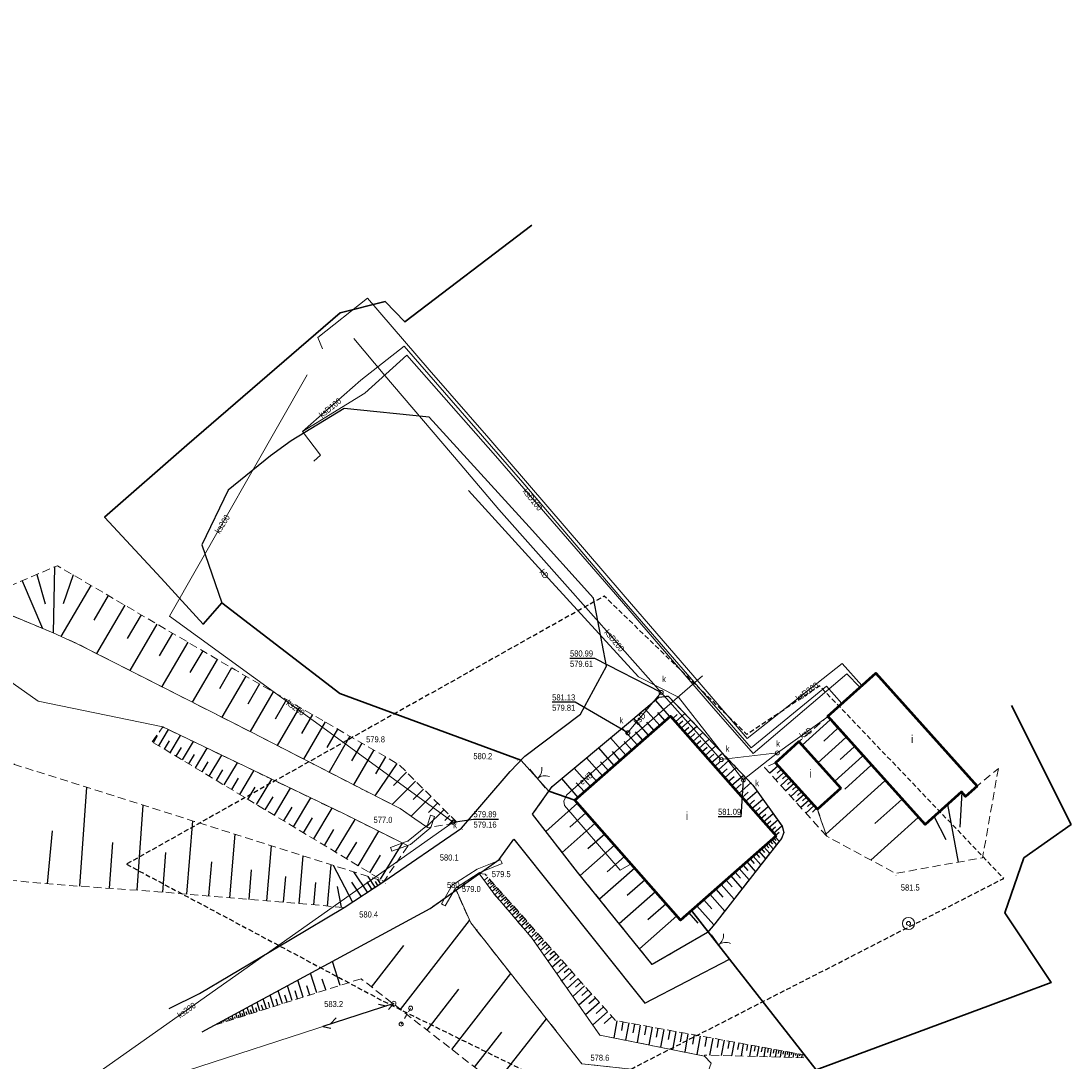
# Model space of a CAD drawing. Header units: metres. Extents: x 6597372 to 6597585, y 5494947 to 5495144.
# Tile 3 of 3: x 6597456 to 6597585, y 5495012 to 5495140. Entities that reach past the tile are written whole.
import ezdxf
from ezdxf.enums import TextEntityAlignment as Align

# ---------------------------------------------------------------- set-up
doc = ezdxf.new("R2010")
doc.units = ezdxf.units.M
doc.header["$MEASUREMENT"] = 0
for name, pattern in [('1.0_0.5', [1.5, 1, -0.5]), ('2', [0.9, 0.6, -0.3]), ('otob_500', [0]), ('supp_500', [1, 0.5, -0.5]), ('sutp_500', [0])]:
    doc.linetypes.add(name, pattern=pattern)
doc.layers.get('0').update_dxf_attribs({"color": 2, "linetype": 'CONTINUOUS', "lineweight": 5})
for name, color, linetype in [('000 Inne (niezydentyfikowane)', 7, 'CONTINUOUS'), ('brama', 7, 'CONTINUOUS'), ('budynek', 7, 'CONTINUOUS'), ('budynek-Atr117', 7, 'CONTINUOUS'), ('krawężnik', 7, 'CONTINUOUS'), ('ogrodzenie trwałe', 7, 'CONTINUOUS'), ('pikieta naturalna', 7, 'CONTINUOUS'), ('pikieta naturalna-Atr2', 7, 'CONTINUOUS'), ('przewód elektroenergetyczny podziemny', 7, 'CONTINUOUS'), ('przewód elektroenergetyczny podziemny-Atr1', 7, 'CONTINUOUS'), ('przewód kanalizacyjny', 7, 'CONTINUOUS'), ('przewód kanalizacyjny-Atr1', 7, 'CONTINUOUS'), ('przewód telekomunikacyjny napowietrzny', 7, 'CONTINUOUS'), ('rzędna', 7, 'CONTINUOUS'), ('rzędna-Atr2', 7, 'CONTINUOUS'), ('rzędna-Atr3', 7, 'CONTINUOUS'), ('skarpa nieumocniona', 7, 'CONTINUOUS'), ('studnia kanalizacyjna', 7, 'CONTINUOUS'), ('studnia kanalizacyjna-Atr17', 7, 'CONTINUOUS'), ('studnia zwykła', 7, 'CONTINUOUS'), ('słup przewodów napowietrznych', 7, 'CONTINUOUS'), ('woda płynąca', 7, 'CONTINUOUS'), ('właz do komory lub kanału - okrągły', 7, 'CONTINUOUS'), ('właz do komory lub kanału - okrągły-Atr17', 7, 'CONTINUOUS'), ('Zakres', 7, 'CONTINUOUS'), ('ściana oporowa (linia)', 7, 'CONTINUOUS')]:
    doc.layers.add(name, color=color, linetype=linetype)
doc.styles.get("Standard").update_dxf_attribs({"font": 'Working1250', "width": 0.75})
doc.linetypes.add('902-500', pattern='A,3.75,0,[1,ksztalty.shx,S=0.5,R=0,X=0,Y=0],3.75', length=7.5)
doc.linetypes.add('otdn_500', pattern='A,5,0,[21,ksztalty.shx,S=0.5,R=0,X=-1,Y=0]', length=5)

# ---------------------------------------------------------------- blocks, each defined once
blk = doc.blocks.new('PW01')
at = {"linetype": 'Continuous', "lineweight": 13}
h = blk.add_hatch(color=0, dxfattribs=at)
edge = h.paths.add_edge_path()
edge.add_arc((0, 0), 0.045, 0, 360)
blk = doc.blocks.new('US13')
at = {"color": 0, "linetype": 'Continuous', "lineweight": 13}
for radius in [0.75, 0.25]:
    blk.add_circle((0, 0), radius, dxfattribs=at)
blk = doc.blocks.new('US22')
at = {"color": 0, "linetype": 'Continuous', "lineweight": 13}
blk.add_circle((0, 0), 0.25, dxfattribs=at)
blk = doc.blocks.new('US15')
at = {"color": 0, "linetype": 'Continuous', "lineweight": 13}
blk.add_circle((0, 0), 0.25, dxfattribs=at)
blk = doc.blocks.new('SM05')
at = {"color": 0, "linetype": 'Continuous', "lineweight": 13}
blk.add_circle((0, 0), 0.25, dxfattribs=at)
blk = doc.blocks.new('OK02')
at = {"color": 0, "linetype": 'Continuous', "lineweight": 0}
for centre, start, end in [((-1.5, 0), 0, 60), ((1.5, 0), 120, 180)]:
    blk.add_arc(centre, 1.5, start, end, dxfattribs=at)
blk = doc.blocks.new('SUTP')
at = {"color": 0, "linetype": 'Continuous'}
for p, q in [((0, 0), (0.866, 0.5)), ((0, 0), (9.232, 0)), ((1.866, -0.5), (1, 0)), ((7.366, -0.5), (8.232, 0)), ((9.232, 0), (8.366, 0.5))]:
    blk.add_line(p, q, dxfattribs=at)

msp = doc.modelspace()

# ---------------------------------------------------------------- linework, layer by layer
at = {"layer": '000 Inne (niezydentyfikowane)', "color": 7, "linetype": 'Continuous', "lineweight": 25, "flags": 128}
for points in [[(6597457.48, 5495071.96), (6597458.49, 5495068.34)], [(6597459.67, 5495072.89), (6597459.49, 5495064.72)], [(6597461.96, 5495071.9), (6597460.73, 5495068.31)], [(6597455.66, 5495071.18), (6597458.18, 5495065.27)], [(6597464.17, 5495070.61), (6597460.46, 5495064.29)], [(6597466.3, 5495069.36), (6597464.51, 5495066.31)], [(6597468.36, 5495068.15), (6597464.85, 5495062.18)], [(6597470.36, 5495066.97), (6597468.65, 5495064.05)], [(6597472.33, 5495065.82), (6597468.97, 5495060.09)], [(6597474.25, 5495064.69), (6597472.6, 5495061.89)], [(6597476.13, 5495063.59), (6597472.91, 5495058.09)], [(6597477.98, 5495062.5), (6597476.4, 5495059.81)], [(6597479.79, 5495061.44), (6597476.69, 5495056.17)], [(6597481.56, 5495060.4), (6597480.04, 5495057.82)], [(6597483.3, 5495059.39), (6597480.35, 5495054.3)], [(6597485.01, 5495058.41), (6597483.56, 5495055.91)], [(6597486.68, 5495057.44), (6597483.85, 5495052.53)], [(6597488.33, 5495056.49), (6597486.93, 5495054.07)], [(6597535.75, 5495054.38), (6597533.96, 5495056.42)], [(6597489.95, 5495055.55), (6597487.2, 5495050.8)], [(6597534.49, 5495053.26), (6597532.67, 5495055.32)], [(6597535.15, 5495053.85), (6597534.25, 5495054.87)], [(6597536.44, 5495053.74), (6597537.6, 5495054.76)], [(6597491.54, 5495054.63), (6597490.19, 5495052.29)], [(6597493.11, 5495053.73), (6597490.45, 5495049.12)], [(6597533.12, 5495052.06), (6597531.28, 5495054.14)], [(6597533.8, 5495052.66), (6597532.89, 5495053.7)], [(6597536.1, 5495054.12), (6597536.67, 5495054.63)], [(6597536.79, 5495053.34), (6597537.37, 5495053.86)], [(6597537.14, 5495052.95), (6597538.32, 5495053.99)], [(6597555.55, 5495053.96), (6597552.1, 5495050.84)], [(6597472.55, 5495050.76), (6597473.75, 5495052.76)], [(6597494.65, 5495052.83), (6597493.34, 5495050.57)], [(6597531.73, 5495050.83), (6597529.87, 5495052.95)], [(6597532.42, 5495051.45), (6597531.5, 5495052.49)], [(6597537.49, 5495052.54), (6597538.09, 5495053.07)], [(6597537.85, 5495052.14), (6597539.07, 5495053.21)], [(6597538.22, 5495051.72), (6597538.83, 5495052.27)], [(6597538.58, 5495051.3), (6597539.83, 5495052.41)], [(6597556.49, 5495052.91), (6597554.77, 5495051.35)], [(6597471.88, 5495051.16), (6597472.41, 5495052.04)], [(6597473.25, 5495050.34), (6597473.87, 5495051.37)], [(6597473.97, 5495049.91), (6597475.25, 5495052.04)], [(6597475.47, 5495049.01), (6597476.84, 5495051.28)], [(6597496.17, 5495051.96), (6597493.6, 5495047.5)], [(6597497.66, 5495051.09), (6597496.4, 5495048.9)], [(6597530.32, 5495049.59), (6597528.42, 5495051.74)], [(6597531.03, 5495050.21), (6597530.09, 5495051.28)], [(6597538.96, 5495050.88), (6597539.59, 5495051.44)], [(6597539.34, 5495050.45), (6597540.62, 5495051.58)], [(6597557.51, 5495051.79), (6597554.06, 5495048.67)], [(6597474.71, 5495049.47), (6597475.37, 5495050.57)], [(6597476.26, 5495048.53), (6597476.97, 5495049.7)], [(6597477.08, 5495048.04), (6597478.53, 5495050.46)], [(6597478.79, 5495047.01), (6597480.34, 5495049.59)], [(6597499.13, 5495050.25), (6597496.64, 5495045.93)], [(6597528.88, 5495048.32), (6597526.95, 5495050.51)], [(6597529.6, 5495048.96), (6597528.65, 5495050.04)], [(6597539.72, 5495050.02), (6597540.37, 5495050.59)], [(6597540.11, 5495049.58), (6597541.42, 5495050.74)], [(6597540.5, 5495049.13), (6597541.17, 5495049.72)], [(6597540.9, 5495048.68), (6597542.25, 5495049.87)], [(6597558.54, 5495050.64), (6597556.82, 5495049.09)], [(6597477.92, 5495047.53), (6597478.67, 5495048.78)], [(6597480.62, 5495045.92), (6597482.27, 5495048.67)], [(6597502, 5495048.59), (6597499.28, 5495044.58)], [(6597500.58, 5495049.41), (6597499.35, 5495047.29)], [(6597527.42, 5495047.03), (6597525.45, 5495049.27)], [(6597528.15, 5495047.68), (6597527.18, 5495048.79)], [(6597541.3, 5495048.22), (6597541.98, 5495048.82)], [(6597541.71, 5495047.76), (6597543.09, 5495048.98)], [(6597549.14, 5495048.29), (6597548.11, 5495047.37)], [(6597559.58, 5495049.5), (6597556.13, 5495046.38)], [(6597560.62, 5495048.35), (6597557.38, 5495045.42)], [(6597479.69, 5495046.47), (6597480.49, 5495047.81)], [(6597482.56, 5495044.75), (6597484.32, 5495047.68)], [(6597503.19, 5495047.5), (6597501.57, 5495045.87)], [(6597525.93, 5495045.72), (6597523.93, 5495047.99)], [(6597526.68, 5495046.38), (6597525.69, 5495047.51)], [(6597542.12, 5495047.29), (6597542.82, 5495047.91)], [(6597542.54, 5495046.81), (6597543.96, 5495048.06)], [(6597542.97, 5495046.33), (6597543.68, 5495046.97)], [(6597543.39, 5495045.85), (6597544.85, 5495047.13)], [(6597549.86, 5495047.48), (6597548.84, 5495046.56)], [(6597549.53, 5495047.85), (6597549.02, 5495047.39)], [(6597550.18, 5495047.14), (6597549.67, 5495046.67)], [(6597481.57, 5495045.34), (6597482.43, 5495046.76)], [(6597484.64, 5495043.5), (6597486.52, 5495046.63)], [(6597504.29, 5495046.41), (6597501.41, 5495043.51)], [(6597524.41, 5495044.38), (6597522.37, 5495046.7)], [(6597525.18, 5495045.06), (6597524.17, 5495046.2)], [(6597543.83, 5495045.35), (6597544.57, 5495046)], [(6597544.27, 5495044.86), (6597545.76, 5495046.17)], [(6597550.49, 5495046.79), (6597549.46, 5495045.87)], [(6597551.1, 5495046.11), (6597550.08, 5495045.19)], [(6597550.8, 5495046.45), (6597550.28, 5495045.99)], [(6597551.41, 5495045.77), (6597550.9, 5495045.31)], [(6597562.35, 5495046.44), (6597555.05, 5495039.84)], [(6597462.77, 5495033.4), (6597463.64, 5495045.63)], [(6597483.58, 5495044.13), (6597484.49, 5495045.65)], [(6597485.72, 5495042.85), (6597486.7, 5495044.46)], [(6597486.85, 5495042.17), (6597488.85, 5495045.51)], [(6597506.19, 5495044.51), (6597503.75, 5495042.06)], [(6597505.29, 5495045.41), (6597503.99, 5495044.11)], [(6597544.7, 5495044.37), (6597545.44, 5495045.02)], [(6597545.11, 5495043.9), (6597546.55, 5495045.16)], [(6597551.72, 5495045.43), (6597550.7, 5495044.5)], [(6597552.34, 5495044.75), (6597551.31, 5495043.82)], [(6597552.03, 5495045.09), (6597551.52, 5495044.62)], [(6597552.65, 5495044.4), (6597552.14, 5495043.94)], [(6597571.86, 5495045.01), (6597571.62, 5495040.69)], [(6597469.89, 5495032.89), (6597470.64, 5495043.41)], [(6597488.01, 5495041.47), (6597489.04, 5495043.19)], [(6597489.21, 5495040.75), (6597491.34, 5495044.31)], [(6597507.03, 5495043.68), (6597505.89, 5495042.52)], [(6597524.33, 5495043.65), (6597520.4, 5495040.18)], [(6597545.51, 5495043.44), (6597546.21, 5495044.05)], [(6597545.9, 5495043), (6597547.24, 5495044.18)], [(6597546.28, 5495042.57), (6597546.93, 5495043.14)], [(6597546.64, 5495042.16), (6597547.9, 5495043.26)], [(6597552.96, 5495044.06), (6597551.93, 5495043.14)], [(6597553.58, 5495043.38), (6597552.55, 5495042.45)], [(6597553.27, 5495043.72), (6597552.75, 5495043.26)], [(6597564.43, 5495044.14), (6597561.11, 5495041.14)], [(6597570.09, 5495043.51), (6597571.38, 5495036.37)], [(6597490.44, 5495040.01), (6597491.55, 5495041.85)], [(6597491.72, 5495039.24), (6597494, 5495043.03)], [(6597507.82, 5495042.89), (6597505.67, 5495040.73)], [(6597508.56, 5495042.16), (6597507.92, 5495041.51)], [(6597525.36, 5495042.48), (6597523.36, 5495040.71)], [(6597547, 5495041.76), (6597547.6, 5495042.29)], [(6597547.34, 5495041.37), (6597548.51, 5495042.41)], [(6597553.88, 5495043.04), (6597553.37, 5495042.57)], [(6597566.45, 5495041.91), (6597560.61, 5495036.63)], [(6597568.41, 5495041.99), (6597569.89, 5495039.18)], [(6597476.02, 5495032.42), (6597476.78, 5495041.47)], [(6597494.39, 5495037.63), (6597496.82, 5495041.65)], [(6597509.06, 5495041.65), (6597508.47, 5495041.06)], [(6597509.34, 5495041.38), (6597509.23, 5495041.27)], [(6597526.5, 5495041.18), (6597522.43, 5495037.58)], [(6597547.66, 5495041), (6597548.23, 5495041.5)], [(6597547.98, 5495040.64), (6597549.08, 5495041.61)], [(6597548.29, 5495040.3), (6597548.81, 5495040.76)], [(6597548.57, 5495039.97), (6597549.6, 5495040.87)], [(6597458.8, 5495033.7), (6597459.4, 5495040.24)], [(6597481.32, 5495031.97), (6597481.99, 5495039.82)], [(6597493.04, 5495038.45), (6597494.21, 5495040.41)], [(6597497.2, 5495035.93), (6597499.78, 5495040.19)], [(6597527.69, 5495039.84), (6597525.61, 5495038.01)], [(6597548.59, 5495039.34), (6597548.85, 5495039.05)], [(6597548.79, 5495039.52), (6597549.28, 5495038.97)], [(6597548.81, 5495039.7), (6597549.26, 5495040.1)], [(6597466.47, 5495033.14), (6597466.87, 5495038.81)], [(6597485.93, 5495031.58), (6597486.5, 5495038.39)], [(6597495.78, 5495036.79), (6597497.03, 5495038.86)], [(6597499.96, 5495034.26), (6597502.68, 5495038.74)], [(6597528.9, 5495038.47), (6597524.67, 5495034.73)], [(6597547.07, 5495038.01), (6597547.46, 5495037.57)], [(6597547.37, 5495038.27), (6597548.09, 5495037.46)], [(6597547.65, 5495038.51), (6597547.98, 5495038.13)], [(6597547.91, 5495038.74), (6597548.53, 5495038.03)], [(6597548.15, 5495038.96), (6597548.44, 5495038.62)], [(6597548.37, 5495039.16), (6597548.93, 5495038.53)], [(6597473.07, 5495032.67), (6597473.41, 5495037.55)], [(6597489.92, 5495031.24), (6597490.42, 5495037.15)], [(6597498.63, 5495035.07), (6597499.95, 5495037.25)], [(6597530.14, 5495037.06), (6597527.99, 5495035.17)], [(6597545.67, 5495036.77), (6597546.17, 5495036.2)], [(6597546.05, 5495037.11), (6597546.99, 5495036.05)], [(6597546.42, 5495037.43), (6597546.85, 5495036.93)], [(6597546.76, 5495037.73), (6597547.57, 5495036.8)], [(6597478.76, 5495032.19), (6597479.12, 5495036.4)], [(6597483.71, 5495031.77), (6597484.02, 5495035.43)], [(6597493.43, 5495030.94), (6597493.87, 5495036.06)], [(6597496.52, 5495031.45), (6597494.17, 5495035.97)], [(6597531.4, 5495035.64), (6597527.04, 5495031.79)], [(6597544.33, 5495035.59), (6597545.56, 5495034.2)], [(6597544.81, 5495036.01), (6597545.38, 5495035.36)], [(6597545.25, 5495036.4), (6597546.32, 5495035.18)], [(6597487.99, 5495031.41), (6597488.26, 5495034.58)], [(6597498.35, 5495032.66), (6597496.69, 5495035.17)], [(6597499.32, 5495033.29), (6597498.45, 5495034.61)], [(6597499.97, 5495033.72), (6597499.63, 5495034.24)], [(6597513.23, 5495034.52), (6597512.78, 5495034.11)], [(6597513.67, 5495034.02), (6597513.17, 5495033.58)], [(6597513.5, 5495034.22), (6597513.26, 5495034)], [(6597532.68, 5495034.19), (6597530.46, 5495032.24)], [(6597542.7, 5495034.16), (6597543.45, 5495033.31)], [(6597543.28, 5495034.67), (6597544.68, 5495033.08)], [(6597543.82, 5495035.14), (6597544.48, 5495034.4)], [(6597491.73, 5495031.09), (6597491.96, 5495033.84)], [(6597495.14, 5495030.8), (6597494.65, 5495033.38)], [(6597497.58, 5495032.15), (6597496.44, 5495033.88)], [(6597498.91, 5495033.02), (6597498.31, 5495033.94)], [(6597499.64, 5495033.5), (6597499.33, 5495033.97)], [(6597514.02, 5495033.63), (6597513.48, 5495033.16)], [(6597513.85, 5495033.83), (6597513.59, 5495033.6)], [(6597514.36, 5495033.25), (6597513.79, 5495032.74)], [(6597514.19, 5495033.44), (6597513.92, 5495033.19)], [(6597514.7, 5495032.87), (6597514.11, 5495032.33)], [(6597514.53, 5495033.06), (6597514.23, 5495032.8)], [(6597533.97, 5495032.72), (6597529.48, 5495028.76)], [(6597541.42, 5495033.03), (6597542.28, 5495032.06)], [(6597542.08, 5495033.61), (6597543.68, 5495031.79)], [(6597515.06, 5495032.47), (6597514.45, 5495031.93)], [(6597514.88, 5495032.67), (6597514.58, 5495032.4)], [(6597515.42, 5495032.06), (6597514.8, 5495031.52)], [(6597515.24, 5495032.27), (6597514.93, 5495032)], [(6597515.78, 5495031.66), (6597515.16, 5495031.1)], [(6597515.6, 5495031.86), (6597515.29, 5495031.59)], [(6597515.96, 5495031.45), (6597515.65, 5495031.17)], [(6597539.94, 5495031.72), (6597540.92, 5495030.61)], [(6597540.71, 5495032.4), (6597542.54, 5495030.32)], [(6597516.15, 5495031.24), (6597515.52, 5495030.68)], [(6597516.52, 5495030.82), (6597515.88, 5495030.26)], [(6597516.33, 5495031.03), (6597516.02, 5495030.75)], [(6597516.9, 5495030.4), (6597516.25, 5495029.82)], [(6597516.71, 5495030.61), (6597516.39, 5495030.32)], [(6597517.09, 5495030.18), (6597516.77, 5495029.89)], [(6597535.28, 5495031.23), (6597533.01, 5495029.23)], [(6597538.09, 5495030.09), (6597539.19, 5495028.84)], [(6597539.1, 5495030.98), (6597541.19, 5495028.6)], [(6597502.45, 5495018.15), (6597510.99, 5495029.14)], [(6597517.28, 5495029.97), (6597516.63, 5495029.39)], [(6597517.67, 5495029.53), (6597517.01, 5495028.94)], [(6597517.48, 5495029.75), (6597517.15, 5495029.46)], [(6597518.06, 5495029.09), (6597517.39, 5495028.49)], [(6597517.87, 5495029.31), (6597517.53, 5495029.01)], [(6597518.26, 5495028.87), (6597517.92, 5495028.57)], [(6597536.62, 5495029.72), (6597532, 5495025.65)], [(6597518.46, 5495028.64), (6597517.78, 5495028.04)], [(6597518.86, 5495028.19), (6597518.18, 5495027.58)], [(6597518.66, 5495028.42), (6597518.32, 5495028.11)], [(6597519.27, 5495027.73), (6597518.58, 5495027.11)], [(6597519.07, 5495027.96), (6597518.72, 5495027.65)], [(6597519.48, 5495027.5), (6597519.12, 5495027.18)], [(6597519.69, 5495027.26), (6597518.94, 5495026.6)], [(6597520.14, 5495026.76), (6597519.33, 5495026.04)], [(6597519.91, 5495027.02), (6597519.52, 5495026.67)], [(6597520.62, 5495026.22), (6597519.75, 5495025.45)], [(6597520.37, 5495026.5), (6597519.95, 5495026.12)], [(6597498.87, 5495020.93), (6597502.86, 5495026.05)], [(6597521.13, 5495025.64), (6597520.2, 5495024.81)], [(6597520.87, 5495025.94), (6597520.42, 5495025.53)], [(6597521.69, 5495025.01), (6597520.69, 5495024.12)], [(6597521.41, 5495025.33), (6597520.92, 5495024.9)], [(6597494.97, 5495021.13), (6597494.03, 5495024.1)], [(6597522.29, 5495024.34), (6597521.21, 5495023.37)], [(6597521.99, 5495024.68), (6597521.47, 5495024.21)], [(6597522.94, 5495023.61), (6597521.77, 5495022.57)], [(6597522.61, 5495023.98), (6597522.05, 5495023.48)], [(6597492.08, 5495020.22), (6597491.32, 5495022.63)], [(6597508.79, 5495013.22), (6597516.07, 5495022.59)], [(6597523.64, 5495022.82), (6597522.38, 5495021.7)], [(6597523.29, 5495023.22), (6597522.68, 5495022.68)], [(6597524.01, 5495022.41), (6597523.36, 5495021.82)], [(6597489.04, 5495019.25), (6597488.46, 5495021.08)], [(6597490.42, 5495019.69), (6597489.76, 5495021.78)], [(6597491.21, 5495019.94), (6597490.85, 5495021.06)], [(6597493.19, 5495020.57), (6597492.77, 5495021.88)], [(6597524.4, 5495021.97), (6597523.04, 5495020.76)], [(6597525.21, 5495021.06), (6597523.74, 5495019.76)], [(6597524.79, 5495021.53), (6597524.09, 5495020.9)], [(6597486.78, 5495018.54), (6597486.34, 5495019.93)], [(6597487.83, 5495018.87), (6597487.33, 5495020.46)], [(6597488.41, 5495019.05), (6597488.14, 5495019.91)], [(6597489.71, 5495019.46), (6597489.4, 5495020.44)], [(6597505.74, 5495015.59), (6597509.67, 5495020.65)], [(6597526.08, 5495020.08), (6597524.5, 5495018.67)], [(6597525.64, 5495020.58), (6597524.88, 5495019.9)], [(6597484.36, 5495017.77), (6597484.06, 5495018.69)], [(6597485.06, 5495017.99), (6597484.72, 5495019.05)], [(6597485.44, 5495018.11), (6597485.26, 5495018.68)], [(6597485.86, 5495018.24), (6597485.47, 5495019.46)], [(6597486.3, 5495018.39), (6597486.1, 5495019.04)], [(6597487.29, 5495018.7), (6597487.05, 5495019.44)], [(6597527.03, 5495019.02), (6597525.33, 5495017.5)], [(6597526.55, 5495019.56), (6597525.73, 5495018.83)], [(6597527.53, 5495018.46), (6597526.64, 5495017.67)], [(6597481.29, 5495016.8), (6597481.18, 5495017.13)], [(6597481.77, 5495016.95), (6597481.64, 5495017.38)], [(6597482.01, 5495017.03), (6597481.94, 5495017.26)], [(6597482.25, 5495017.1), (6597482.09, 5495017.62)], [(6597482.49, 5495017.18), (6597482.4, 5495017.46)], [(6597482.73, 5495017.25), (6597482.54, 5495017.87)], [(6597482.97, 5495017.33), (6597482.87, 5495017.66)], [(6597483.21, 5495017.41), (6597482.99, 5495018.11)], [(6597483.47, 5495017.49), (6597483.35, 5495017.87)], [(6597483.75, 5495017.58), (6597483.49, 5495018.38)], [(6597484.04, 5495017.67), (6597483.9, 5495018.1)], [(6597484.7, 5495017.88), (6597484.54, 5495018.37)], [(6597528.05, 5495017.87), (6597526.21, 5495016.24)], [(6597528.59, 5495017.27), (6597527.63, 5495016.42)], [(6597479.61, 5495016.26), (6597479.61, 5495016.27)], [(6597479.85, 5495016.34), (6597479.83, 5495016.4)], [(6597480.09, 5495016.42), (6597480.07, 5495016.47)], [(6597480.33, 5495016.49), (6597480.28, 5495016.64)], [(6597480.57, 5495016.57), (6597480.54, 5495016.67)], [(6597480.81, 5495016.65), (6597480.73, 5495016.89)], [(6597481.05, 5495016.72), (6597481, 5495016.87)], [(6597481.53, 5495016.87), (6597481.47, 5495017.06)], [(6597514.24, 5495008.98), (6597520.48, 5495017)], [(6597529.2, 5495016.75), (6597528.82, 5495014.63)], [(6597529.94, 5495016.61), (6597529.75, 5495015.55)], [(6597530.66, 5495016.48), (6597530.27, 5495014.34)], [(6597531.37, 5495016.35), (6597531.18, 5495015.27)], [(6597532.09, 5495016.22), (6597531.7, 5495014.05)], [(6597532.82, 5495016.09), (6597532.62, 5495015)], [(6597533.54, 5495015.96), (6597533.14, 5495013.76)], [(6597534.27, 5495015.83), (6597534.07, 5495014.72)], [(6597511.61, 5495011.02), (6597514.98, 5495015.36)], [(6597535.01, 5495015.69), (6597534.6, 5495013.47)], [(6597535.75, 5495015.56), (6597535.54, 5495014.44)], [(6597536.49, 5495015.42), (6597536.08, 5495013.17)], [(6597537.24, 5495015.29), (6597537.04, 5495014.16)], [(6597537.99, 5495015.15), (6597537.58, 5495012.87)], [(6597538.75, 5495015.01), (6597538.54, 5495013.87)], [(6597539.51, 5495014.87), (6597539.09, 5495012.57)], [(6597540.28, 5495014.74), (6597540.07, 5495013.58)], [(6597541.05, 5495014.6), (6597540.67, 5495012.48)], [(6597541.77, 5495014.46), (6597541.59, 5495013.46)], [(6597542.45, 5495014.34), (6597542.11, 5495012.45)], [(6597543.09, 5495014.22), (6597542.93, 5495013.33)], [(6597543.7, 5495014.11), (6597543.39, 5495012.41)], [(6597544.28, 5495014.01), (6597544.13, 5495013.2)], [(6597544.83, 5495013.91), (6597544.55, 5495012.39)], [(6597545.34, 5495013.82), (6597545.21, 5495013.09)], [(6597545.83, 5495013.73), (6597545.59, 5495012.36)], [(6597546.3, 5495013.64), (6597546.18, 5495012.99)], [(6597546.74, 5495013.56), (6597546.52, 5495012.34)], [(6597547.16, 5495013.49), (6597547.05, 5495012.91)], [(6597547.55, 5495013.42), (6597547.35, 5495012.31)], [(6597547.92, 5495013.35), (6597547.83, 5495012.83)], [(6597548.28, 5495013.28), (6597548.1, 5495012.3)], [(6597548.61, 5495013.22), (6597548.53, 5495012.75)], [(6597548.93, 5495013.16), (6597548.77, 5495012.28)], [(6597549.23, 5495013.11), (6597549.16, 5495012.69)], [(6597549.52, 5495013.06), (6597549.37, 5495012.26)], [(6597549.79, 5495013.01), (6597549.72, 5495012.63)], [(6597550.04, 5495012.96), (6597549.91, 5495012.25)], [(6597550.3, 5495012.92), (6597550.24, 5495012.58)], [(6597550.55, 5495012.87), (6597550.44, 5495012.24)], [(6597550.81, 5495012.82), (6597550.76, 5495012.53)], [(6597551.07, 5495012.78), (6597550.97, 5495012.22)], [(6597551.32, 5495012.73), (6597551.27, 5495012.47)], [(6597551.58, 5495012.68), (6597551.49, 5495012.21)], [(6597551.83, 5495012.64), (6597551.79, 5495012.42)], [(6597552.09, 5495012.59), (6597552.02, 5495012.2)], [(6597552.34, 5495012.54), (6597552.31, 5495012.37)]]:
    msp.add_lwpolyline(points, dxfattribs=at)
at = {"layer": 'brama', "color": 7, "linetype": 'otob_500', "lineweight": 18, "flags": 128}
for points in [[(6597518.42, 5495047.88), (6597520.32, 5495045.56)], [(6597540.9, 5495027.38), (6597542.64, 5495024.94)]]:
    msp.add_lwpolyline(points, dxfattribs=at)
at = {"layer": 'budynek', "color": 7, "linetype": 'Continuous', "lineweight": 50, "flags": 128}
for points in [[(6597573.73, 5495045.79), (6597572.31, 5495044.51), (6597571.81, 5495045.06), (6597567.32, 5495041.01), (6597555.27, 5495054.43), (6597561.2, 5495059.75)], [(6597548.89, 5495039.61), (6597537.08, 5495029.2), (6597524, 5495044.02), (6597535.82, 5495054.44)], [(6597556.89, 5495045.54), (6597553.99, 5495042.92), (6597548.8, 5495048.66), (6597551.7, 5495051.28)]]:
    msp.add_lwpolyline(points, close=True, dxfattribs=at)
at = {"layer": 'krawężnik', "color": 7, "linetype": 'Continuous', "lineweight": 25, "flags": 128}
for points in [[(6597473.82, 5495018.28), (6597477.59, 5495020.12), (6597488.82, 5495026.81), (6597495.49, 5495030.77), (6597500.39, 5495034), (6597510, 5495040.57), (6597516.02, 5495047.59), (6597517.8, 5495049.47), (6597524.7, 5495054.69), (6597527.91, 5495060.61), (6597526.29, 5495069.04), (6597518.34, 5495077.83), (6597505.97, 5495091.39), (6597495.49, 5495092.47), (6597488.92, 5495088.48), (6597486.35, 5495086.64), (6597481.13, 5495082.38), (6597477.88, 5495075.61), (6597480.36, 5495068.45)], [(6597477.93, 5495015.37), (6597506.1, 5495030.65), (6597514.66, 5495036.72), (6597516.44, 5495039.22), (6597532.67, 5495018.95), (6597543.14, 5495024.39)]]:
    msp.add_lwpolyline(points, dxfattribs=at)
msp.add_lwpolyline([(6597540.42, 5495027.66), (6597533.55, 5495023.73), (6597524.33, 5495035.14), (6597518.75, 5495042.3), (6597521.19, 5495045.71), (6597530.64, 5495053.59), (6597534.39, 5495056.79), (6597535.55, 5495056.91), (6597546.01, 5495045.91), (6597549.62, 5495040.84), (6597549.84, 5495040.02), (6597549.55, 5495039.3), (6597548.63, 5495038.16), (6597545.97, 5495034.73), (6597541.32, 5495028.76)], close=True, dxfattribs=at)
at = {"layer": 'ogrodzenie trwałe', "color": 7, "linetype": '902-500', "lineweight": 35, "flags": 128}
for points in [[(6597518.69, 5495115.15), (6597502.99, 5495103.19), (6597500.56, 5495105.71), (6597494.99, 5495104.33), (6597476.03, 5495087.94), (6597465.85, 5495079.04), (6597472.83, 5495071.49), (6597478.03, 5495065.8), (6597480.36, 5495068.45), (6597494.92, 5495057.25), (6597517.34, 5495048.99), (6597520.8, 5495045.14), (6597524, 5495044.02)], [(6597538.44, 5495030.4), (6597543.14, 5495024.39), (6597553.82, 5495010.68), (6597575.39, 5495018.68), (6597582.89, 5495021.48), (6597577.18, 5495030.11), (6597579.52, 5495036.9), (6597585.35, 5495041.05), (6597578.01, 5495055.74)]]:
    msp.add_lwpolyline(points, dxfattribs=at)
at = {"layer": 'przewód elektroenergetyczny podziemny', "color": 1, "linetype": 'Continuous', "lineweight": 18, "flags": 128}
msp.add_lwpolyline([(6597530.95, 5495036.15), (6597529.61, 5495035.37), (6597522.72, 5495043.36), (6597522.62, 5495043.9), (6597522.96, 5495044.66), (6597529.8, 5495050.75), (6597539.8, 5495059.42)], dxfattribs=at)
at = {"layer": 'przewód kanalizacyjny', "color": 34, "linetype": 'Continuous', "lineweight": 18, "flags": 128}
for points in [[(6597492.8, 5495099.88), (6597492.22, 5495101.28), (6597498.38, 5495106.12), (6597506, 5495097.27), (6597513.38, 5495088.82), (6597529.97, 5495069.49), (6597539.62, 5495058.3), (6597545.29, 5495051.66), (6597557.04, 5495060.96), (6597559.49, 5495058.22)], [(6597491.72, 5495085.96), (6597492.54, 5495086.69), (6597490.31, 5495089.65), (6597497.55, 5495095.99), (6597502.88, 5495100.21), (6597517.55, 5495083.31), (6597529.82, 5495068.96), (6597545.8, 5495050.5), (6597555.11, 5495058.14), (6597557.01, 5495055.99)], [(6597549.07, 5495049.88), (6597542.06, 5495049.06), (6597534.69, 5495057.35), (6597523.41, 5495070.07), (6597514.59, 5495079.99), (6597509.83, 5495085.63), (6597500.51, 5495096.55), (6597496.67, 5495101.15)], [(6597491.72, 5495085.96), (6597492.54, 5495086.69), (6597490.31, 5495089.65), (6597498.05, 5495094.37), (6597503.22, 5495099.07), (6597514.17, 5495086.64), (6597529.03, 5495069.5), (6597540.6, 5495056.04), (6597546.05, 5495049.83), (6597557.62, 5495059.67), (6597559.24, 5495058)], [(6597508.96, 5495041.32), (6597473.87, 5495066.8), (6597490.89, 5495096.65)], [(6597549.07, 5495049.88), (6597544.82, 5495046.54), (6597536.8, 5495056.77), (6597531.88, 5495059.28), (6597520.75, 5495071.44), (6597510.83, 5495082.33)], [(6597534.69, 5495057.35), (6597530.53, 5495052.35)], [(6597555.33, 5495054.38), (6597549.07, 5495049.88)], [(6597508.96, 5495041.32), (6597464.32, 5495009.83), (6597487.75, 5494968.65)]]:
    msp.add_lwpolyline(points, dxfattribs=at)
at = {"layer": 'przewód telekomunikacyjny napowietrzny', "color": 30, "linetype": 'sutp_500', "lineweight": 18, "flags": 128}
msp.add_lwpolyline([(6597501.63, 5495018.91), (6597456.94, 5495004.38)], dxfattribs=at)
at = {"layer": 'rzędna-Atr2', "color": 7, "flags": 128}
for points in [[(6597534.67, 5495057.37), (6597526.48, 5495061.57), (6597523.4, 5495061.57)], [(6597530.55, 5495052.37), (6597524.02, 5495056.14), (6597521.2, 5495056.14)], [(6597544.82, 5495046.54), (6597544.53, 5495041.99), (6597541.71, 5495041.99)], [(6597508.96, 5495041.32), (6597511.47, 5495041.69), (6597514.55, 5495041.69)]]:
    msp.add_lwpolyline(points, dxfattribs=at)
at = {"layer": 'skarpa nieumocniona', "color": 7, "linetype": '1.0_0.5', "lineweight": 18, "flags": 128}
for points in [[(6597423.54, 5495066.64), (6597418.85, 5495068.69), (6597409.83, 5495076.58), (6597404.54, 5495080.16), (6597395.06, 5495085.1), (6597386.31, 5495096.75), (6597381.95, 5495099.57), (6597380.5, 5495101.03), (6597379.32, 5495102.67), (6597387.95, 5495098.53), (6597401.24, 5495088.84), (6597409.36, 5495086.08), (6597418.72, 5495075.49), (6597429.84, 5495075.73), (6597435.94, 5495069.94), (6597444.46, 5495061.36), (6597444.61, 5495056.65), (6597454.73, 5495048.45), (6597476.94, 5495041.42), (6597500.39, 5495034), (6597495.49, 5495030.77), (6597473.33, 5495032.65), (6597459.51, 5495033.63), (6597446.72, 5495034.82), (6597442.38, 5495035.03), (6597441.07, 5495038.4), (6597439.26, 5495046.94), (6597438.08, 5495055.52), (6597439.6, 5495056.84), (6597435.51, 5495063.16), (6597428.32, 5495069.79)], [(6597423.54, 5495066.64), (6597418.85, 5495068.69), (6597409.83, 5495076.58), (6597404.54, 5495080.16), (6597395.06, 5495085.1), (6597386.31, 5495096.75), (6597381.95, 5495099.57), (6597380.5, 5495101.03), (6597379.32, 5495102.67), (6597387.95, 5495098.53), (6597401.24, 5495088.84), (6597409.36, 5495086.08), (6597418.72, 5495075.49), (6597429.84, 5495075.73), (6597435.94, 5495069.94), (6597444.46, 5495061.36), (6597444.61, 5495056.65), (6597454.73, 5495048.45), (6597476.94, 5495041.42), (6597500.39, 5495034), (6597495.49, 5495030.77), (6597473.33, 5495032.65), (6597459.51, 5495033.63), (6597446.72, 5495034.82), (6597442.38, 5495035.03), (6597441.07, 5495038.4), (6597439.26, 5495046.94), (6597438.08, 5495055.52), (6597439.6, 5495056.84), (6597435.51, 5495063.16), (6597428.32, 5495069.79)], [(6597449.89, 5495068.72), (6597460.02, 5495073.04), (6597481.99, 5495060.15), (6597502.24, 5495048.45), (6597509.5, 5495041.22), (6597505.79, 5495040.64), (6597504.21, 5495041.73), (6597502.41, 5495043), (6597498.18, 5495045.14), (6597483.94, 5495052.48), (6597469.62, 5495059.76), (6597462.47, 5495063.39), (6597459.49, 5495064.72)], [(6597449.89, 5495068.72), (6597460.02, 5495073.04), (6597481.99, 5495060.15), (6597502.24, 5495048.45), (6597509.5, 5495041.22), (6597505.79, 5495040.64), (6597504.21, 5495041.73), (6597502.41, 5495043), (6597498.18, 5495045.14), (6597483.94, 5495052.48), (6597469.62, 5495059.76), (6597462.47, 5495063.39), (6597459.49, 5495064.72)], [(6597540.42, 5495027.66), (6597533.55, 5495023.73), (6597524.33, 5495035.14), (6597518.75, 5495042.3), (6597521.19, 5495045.71), (6597530.64, 5495053.59), (6597534.39, 5495056.79), (6597535.55, 5495056.91), (6597546.01, 5495045.91), (6597549.62, 5495040.84), (6597549.84, 5495040.02), (6597549.55, 5495039.3), (6597548.63, 5495038.16), (6597545.97, 5495034.73), (6597541.32, 5495028.76)], [(6597540.42, 5495027.66), (6597533.55, 5495023.73), (6597524.33, 5495035.14), (6597518.75, 5495042.3), (6597521.19, 5495045.71), (6597530.64, 5495053.59), (6597534.39, 5495056.79), (6597535.55, 5495056.91), (6597546.01, 5495045.91), (6597549.62, 5495040.84), (6597549.84, 5495040.02), (6597549.55, 5495039.3), (6597548.63, 5495038.16), (6597545.97, 5495034.73), (6597541.32, 5495028.76)], [(6597524, 5495044.02), (6597537.08, 5495029.2), (6597548.89, 5495039.61), (6597535.82, 5495054.44)], [(6597524, 5495044.02), (6597537.08, 5495029.2), (6597548.89, 5495039.61), (6597535.82, 5495054.44)], [(6597576.37, 5495047.97), (6597574.42, 5495036.92), (6597563.66, 5495034.98), (6597555.14, 5495039.58), (6597553.99, 5495042.92), (6597556.89, 5495045.54), (6597551.7, 5495051.28), (6597555.21, 5495054.33), (6597567.06, 5495041.23), (6597567.32, 5495041.01), (6597571.81, 5495045.06), (6597572.31, 5495044.51), (6597573.73, 5495045.79)], [(6597576.37, 5495047.97), (6597574.42, 5495036.92), (6597563.66, 5495034.98), (6597555.14, 5495039.58), (6597553.99, 5495042.92), (6597556.89, 5495045.54), (6597551.7, 5495051.28), (6597555.21, 5495054.33), (6597567.06, 5495041.23), (6597567.32, 5495041.01), (6597571.81, 5495045.06), (6597572.31, 5495044.51), (6597573.73, 5495045.79)], [(6597471.72, 5495051.26), (6597473.06, 5495053.09), (6597495.38, 5495042.37), (6597503.37, 5495038.4), (6597500.39, 5495034), (6597493.19, 5495038.36)], [(6597471.72, 5495051.26), (6597473.06, 5495053.09), (6597495.38, 5495042.37), (6597503.37, 5495038.4), (6597500.39, 5495034), (6597493.19, 5495038.36)], [(6597555.14, 5495039.58), (6597547.46, 5495048.09), (6597548.8, 5495048.66), (6597553.99, 5495042.92)], [(6597555.14, 5495039.58), (6597547.46, 5495048.09), (6597548.8, 5495048.66), (6597553.99, 5495042.92)], [(6597512.16, 5495034.96), (6597512.9, 5495034.89), (6597529.02, 5495016.78), (6597552.37, 5495012.54), (6597552.65, 5495012.18), (6597540.04, 5495012.5), (6597540.05, 5495012.38), (6597527.1, 5495014.97), (6597518.62, 5495027.06), (6597513.98, 5495032.48)], [(6597512.16, 5495034.96), (6597512.9, 5495034.89), (6597529.02, 5495016.78), (6597552.37, 5495012.54), (6597552.65, 5495012.18), (6597540.04, 5495012.5), (6597540.05, 5495012.38), (6597527.1, 5495014.97), (6597518.62, 5495027.06), (6597513.98, 5495032.48)], [(6597497.56, 5495021.95), (6597479.56, 5495016.25), (6597506.1, 5495030.65), (6597509.31, 5495032.93), (6597511.12, 5495028.86), (6597524.88, 5495011.43), (6597537.06, 5495010.09), (6597534.41, 5495003.57), (6597534.16, 5495002.3), (6597531.47, 5494987.15), (6597534.2, 5494979.83), (6597539.69, 5494970.68), (6597552.49, 5494962.94), (6597558.32, 5494958.96), (6597563.89, 5494955.15), (6597565.68, 5494950.58), (6597566.19, 5494946.97), (6597558.36, 5494949.75), (6597548.24, 5494958.24), (6597526.9, 5494975.58), (6597518.25, 5494999.24), (6597521.2, 5495003.57)], [(6597497.56, 5495021.95), (6597479.56, 5495016.25), (6597506.1, 5495030.65), (6597509.31, 5495032.93), (6597511.12, 5495028.86), (6597524.88, 5495011.43), (6597537.06, 5495010.09), (6597534.41, 5495003.57), (6597534.16, 5495002.3), (6597531.47, 5494987.15), (6597534.2, 5494979.83), (6597539.69, 5494970.68), (6597552.49, 5494962.94), (6597558.32, 5494958.96), (6597563.89, 5494955.15), (6597565.68, 5494950.58), (6597566.19, 5494946.97), (6597558.36, 5494949.75), (6597548.24, 5494958.24), (6597526.9, 5494975.58), (6597518.25, 5494999.24), (6597521.2, 5495003.57)]]:
    msp.add_lwpolyline(points, close=True, dxfattribs=at)
at = {"layer": 'słup przewodów napowietrznych', "color": 7, "linetype": 'supp_500', "lineweight": 18, "flags": 128}
msp.add_lwpolyline([(6597503.69, 5495018.31), (6597502.52, 5495016.34)], dxfattribs=at)
at = {"layer": 'woda płynąca', "color": 141, "linetype": 'Continuous', "lineweight": 18, "flags": 128}
for points in [[(6597374.24, 5495140.41), (6597397.07, 5495134.63), (6597423.5, 5495129.99), (6597425.34, 5495124.67), (6597431.53, 5495114.88), (6597441.48, 5495113.58), (6597436.7, 5495099.07), (6597428.77, 5495092.95), (6597426.01, 5495086.49), (6597425.89, 5495081.15), (6597429.84, 5495075.73), (6597449.3, 5495062.14), (6597457.62, 5495056.27), (6597473.06, 5495053.09), (6597495.38, 5495042.37), (6597503.37, 5495038.4)], [(6597449.89, 5495068.72), (6597459.49, 5495064.72), (6597462.47, 5495063.39), (6597469.62, 5495059.76), (6597483.94, 5495052.48), (6597498.18, 5495045.14), (6597502.41, 5495043), (6597504.21, 5495041.73), (6597505.79, 5495040.64)], [(6597512.16, 5495034.96), (6597513.98, 5495032.48), (6597518.62, 5495027.06), (6597527.1, 5495014.97), (6597540.05, 5495012.38), (6597540.84, 5495011.51), (6597536.79, 5495000.21), (6597534.41, 5494987.93), (6597534.07, 5494985.87), (6597542.35, 5494972.66), (6597554.86, 5494965.13)], [(6597552.49, 5494962.94), (6597539.69, 5494970.68), (6597534.2, 5494979.83), (6597531.47, 5494987.15), (6597534.16, 5495002.3), (6597534.41, 5495003.57), (6597537.06, 5495010.09), (6597524.88, 5495011.43), (6597511.12, 5495028.86), (6597509.31, 5495032.93)]]:
    msp.add_lwpolyline(points, dxfattribs=at)
at = {"layer": 'Zakres', "color": 5, "linetype": '2', "lineweight": 25, "flags": 128}
msp.add_lwpolyline([(6597468.55, 5495036.12), (6597500.3, 5495019.19), (6597524.29, 5495007.37), (6597577.03, 5495034.36), (6597554.27, 5495058.17), (6597545.28, 5495052.17), (6597527.64, 5495069.28)], close=True, dxfattribs=at)
at = {"layer": 'ściana oporowa (linia)', "color": 0, "lineweight": 18}
for p, q in [((6597505.76, 5495040.94), (6597506.16, 5495042.19)), ((6597506.16, 5495042.19), (6597506.4, 5495042.11)), ((6597503.4, 5495039), (6597505.76, 5495040.94)), ((6597501.2, 5495038.19), (6597503.4, 5495039)), ((6597501.2, 5495038.19), (6597501.29, 5495037.96)), ((6597511.93, 5495035.5), (6597514.82, 5495036.66)), ((6597514.82, 5495036.66), (6597514.91, 5495036.43)), ((6597508.85, 5495033.52), (6597511.93, 5495035.5)), ((6597507.51, 5495031.21), (6597508.85, 5495033.52)), ((6597507.51, 5495031.21), (6597507.73, 5495031.08))]:
    msp.add_line(p, q, dxfattribs=at)
at = {"layer": 'ściana oporowa (linia)', "color": 0, "linetype": 'otdn_500', "lineweight": 18}
for p, q in [((6597506.18, 5495040.64), (6597506.64, 5495042.03)), ((6597506.64, 5495042.03), (6597506.4, 5495042.11)), ((6597503.66, 5495038.56), (6597506.18, 5495040.64)), ((6597501.38, 5495037.73), (6597501.29, 5495037.96)), ((6597501.38, 5495037.73), (6597503.66, 5495038.56)), ((6597512.17, 5495035.06), (6597515, 5495036.2)), ((6597515, 5495036.2), (6597514.91, 5495036.43)), ((6597509.23, 5495033.16), (6597512.17, 5495035.06)), ((6597507.95, 5495030.95), (6597509.23, 5495033.16)), ((6597507.95, 5495030.95), (6597507.73, 5495031.08))]:
    msp.add_line(p, q, dxfattribs=at)

# ---------------------------------------------------------------- block references
at = {"layer": 'brama', "color": 7, "linetype": 'Continuous', "lineweight": 18}
for p, rotation in [((6597519.37, 5495046.72), 309.316), ((6597541.77, 5495026.16), 305.493)]:
    msp.add_blockref('OK02', p, dxfattribs=dict(at, rotation=rotation))
at = {"layer": 'pikieta naturalna', "color": 7, "linetype": 'Continuous', "lineweight": 13}
for p in [(6597502.26, 5495048.66), (6597516.9, 5495048.94), (6597510.12, 5495040.38), (6597503.36, 5495038.91), (6597512.23, 5495035.1), (6597513.15, 5495034.8), (6597563.72, 5495034.71), (6597500.62, 5495033.71), (6597511.96, 5495028.05), (6597497.58, 5495021.67)]:
    msp.add_blockref('PW01', p, dxfattribs=at)
at = {"layer": 'przewód telekomunikacyjny napowietrzny', "color": 30, "linetype": 'Continuous', "lineweight": 18, "rotation": 198.011}
msp.add_blockref('SUTP', (6597501.63, 5495018.91), dxfattribs=at)
at = {"layer": 'rzędna', "color": 34, "linetype": 'Continuous', "lineweight": 18}
for p in [(6597534.67, 5495057.37), (6597530.55, 5495052.37), (6597544.82, 5495046.54)]:
    msp.add_blockref('PW01', p, dxfattribs=at)
at = {"layer": 'rzędna', "color": 7, "linetype": 'Continuous', "lineweight": 18}
msp.add_blockref('PW01', (6597508.96, 5495041.32), dxfattribs=at)
at = {"layer": 'studnia kanalizacyjna', "color": 34, "linetype": 'Continuous', "lineweight": 18}
msp.add_blockref('US15', (6597508.96, 5495041.32), dxfattribs=at)
at = {"layer": 'studnia zwykła', "color": 5, "linetype": 'Continuous', "lineweight": 18}
msp.add_blockref('US13', (6597565.26, 5495028.79), dxfattribs=at)
at = {"layer": 'słup przewodów napowietrznych', "color": 7, "linetype": 'Continuous', "lineweight": 18}
for name, p in [('US15', (6597501.63, 5495018.91)), ('SM05', (6597503.69, 5495018.31)), ('SM05', (6597502.52, 5495016.34))]:
    msp.add_blockref(name, p, dxfattribs=at)
at = {"layer": 'właz do komory lub kanału - okrągły', "color": 7, "linetype": 'Continuous', "lineweight": 18}
for p in [(6597534.67, 5495057.37), (6597530.55, 5495052.37), (6597549.04, 5495049.88), (6597542.1, 5495049.06), (6597544.82, 5495046.54)]:
    msp.add_blockref('US22', p, dxfattribs=at)

# ---------------------------------------------------------------- texts
at = {"layer": 'budynek-Atr117', "color": 7, "width": 0.8}
for p in [(6597565.59, 5495051.09), (6597553.04, 5495046.84), (6597537.76, 5495041.6)]:
    msp.add_text('i', height=1, dxfattribs=at).set_placement(p)
at = {"layer": 'pikieta naturalna-Atr2', "color": 7, "width": 0.9}
for s, p in [('579.8', (6597498.19, 5495051.19)), ('580.2', (6597511.45, 5495049.11)), ('577.0', (6597499.11, 5495041.23)), ('580.1', (6597507.3, 5495036.57)), ('579.5', (6597513.73, 5495034.52)), ('580.4', (6597508.19, 5495033.18)), ('579.0', (6597510.03, 5495032.68)), ('581.5', (6597564.31, 5495032.86)), ('580.4', (6597497.34, 5495029.53)), ('583.2', (6597493.01, 5495018.45)), ('578.6', (6597525.93, 5495011.81))]:
    msp.add_text(s, height=0.75, dxfattribs=at).set_placement(p)
at = {"layer": 'przewód elektroenergetyczny podziemny-Atr1', "color": 1, "width": 0.9}
msp.add_text('eND', height=0.75, rotation=39.265, dxfattribs=at).set_placement((6597524.66, 5495046.17), align=Align.MIDDLE_LEFT)
at = {"layer": 'przewód kanalizacyjny-Atr1', "color": 34, "width": 0.9}
for s, rotation, p in [('ksD100', 38.841, (6597492.51, 5495091.57)), ('ksD100', -51.423, (6597517.8, 5495082.45)), ('ks200', 57.952, (6597479.76, 5495077.14)), ('kD', -49.973, (6597519.84, 5495072.45)), ('ksD200', -50.804, (6597527.89, 5495065.01)), ('ksD200', 36.005, (6597551.44, 5495056.53)), ('ks200', -35.985, (6597488.46, 5495056.2)), ('ksD', 47.922, (6597531.5, 5495053.52)), ('ksD', 33.369, (6597551.9, 5495051.92)), ('ks200', 35.2, (6597474.97, 5495017.34))]:
    msp.add_text(s, height=0.75, rotation=rotation, dxfattribs=at).set_placement(p, align=Align.MIDDLE_LEFT)
at = {"layer": 'rzędna-Atr2', "color": 34, "width": 0.9}
for s, p in [('580.99', (6597523.4, 5495061.58)), ('581.13', (6597521.2, 5495056.15)), ('581.09', (6597541.71, 5495042))]:
    msp.add_text(s, height=0.75, dxfattribs=at).set_placement(p, align=Align.BOTTOM_LEFT)
at = {"layer": 'rzędna-Atr2', "color": 7, "width": 0.9}
msp.add_text('579.89', height=0.75, dxfattribs=at).set_placement((6597511.47, 5495041.7), align=Align.BOTTOM_LEFT)
at = {"layer": 'rzędna-Atr3', "color": 34, "width": 0.9}
for s, p in [('579.61', (6597523.4, 5495060.3)), ('579.81', (6597521.2, 5495054.87))]:
    msp.add_text(s, height=0.75, dxfattribs=at).set_placement(p, align=Align.BOTTOM_LEFT)
at = {"layer": 'rzędna-Atr3', "color": 7, "width": 0.9}
msp.add_text('579.16', height=0.75, dxfattribs=at).set_placement((6597511.47, 5495040.42), align=Align.BOTTOM_LEFT)
at = {"layer": 'studnia kanalizacyjna-Atr17', "color": 34, "width": 0.9}
msp.add_text('k', height=0.75, dxfattribs=at).set_placement((6597508.96, 5495041.32), align=Align.TOP_LEFT)
at = {"layer": 'właz do komory lub kanału - okrągły-Atr17', "color": 7, "width": 0.9}
for p in [(6597534.8, 5495058.64), (6597529.52, 5495053.55), (6597548.9, 5495050.66), (6597542.65, 5495050.02), (6597546.31, 5495045.77)]:
    msp.add_text('k', height=0.75, dxfattribs=at).set_placement(p)

doc.saveas('drawing.dxf')
